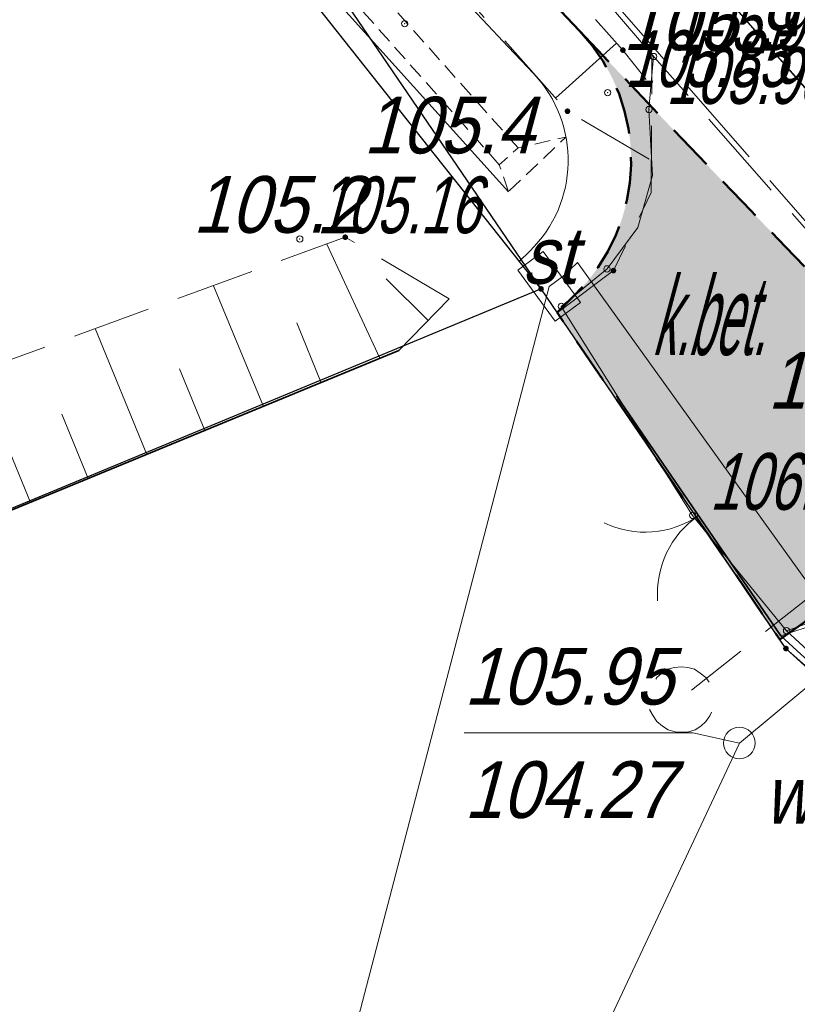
# Model space of a CAD drawing. Extents: x 6530721 to 6531385, y 5978377 to 5979143.
# Tile 40 of 146: x 6531057 to 6531069, y 5978636 to 5978651. Entities that reach past the tile are written whole.
import ezdxf

# ---------------------------------------------------------------- set-up
doc = ezdxf.new("R2010")
doc.units = 0
for name, pattern in [('AB_rokocin 2014-08-13 AC2004$0$1.0_0.5', [1.5, 1, -0.5]), ('AB_rokocin 2014-08-13 AC2004$0$1.5_0.5', [2, 1.5, -0.5]), ('AB_rokocin 2014-08-13 AC2004$0$823-500', [1.75, 1.25, -0.5]), ('AB_rokocin 2014-08-13 AC2004$0$l217_500', [2, 1.5, -0.5]), ('AB_rokocin 2014-08-13 AC2004$0$l219_500', [0]), ('ACAD_ISO02W100', [15, 12, -3]), ('DASHED2', [0.375, 0.25, -0.125]), ('HIDDEN', [0.375, 0.25, -0.125])]:
    doc.linetypes.add(name, pattern=pattern)
for name, color, linetype, lineweight in [('AB-krawędzie', 7, 'ACAD_ISO02W100', 50), ('AB-krawężnik obniżony', 34, 'DASHED2', 50), ('AB-pobocze', 191, 'Continuous', 20), ('AB-pomocnicza', 7, 'Continuous', 15), ('AB-wymiarowa', 7, 'Continuous', 30), ('AB-wyp. kostka betonowa grafitowa', 151, 'Continuous', 15), ('AB-wyp.zjazd kostka betonowa', 191, 'Continuous', 15), ('AB_rokocin 2014-08-13 AC2004$0$203-Punkt załamania granicy działki nie stabilizowany', 7, 'Continuous', 18), ('AB_rokocin 2014-08-13 AC2004$0$217-Granica konturu klasyfikcyjnego', 7, 'Continuous', 18), ('AB_rokocin 2014-08-13 AC2004$0$219-Linia granicy', 7, 'Continuous', 18), ('AB_rokocin 2014-08-13 AC2004$0$432-Jezdnia', 7, 'Continuous', 18), ('AB_rokocin 2014-08-13 AC2004$0$820-Skarpa nieumocniona', 7, 'Continuous', 18), ('AB_rokocin 2014-08-13 AC2004$0$823-Szczyt skarpy nieumocninej', 7, 'Continuous', 18), ('AB_rokocin 2014-08-13 AC2004$0$824-Podnóże skarpy nieumocninej', 7, 'Continuous', 18), ('AB_rokocin 2014-08-13 AC2004$0$905-Brama w ogrodzeniu', 7, 'Continuous', 18), ('AB_rokocin 2014-08-13 AC2004$0$jezdnia (powierzchnia)', 7, 'Continuous', 18), ('AB_rokocin 2014-08-13 AC2004$0$krawężnik (linia)', 7, 'Continuous', 18), ('AB_rokocin 2014-08-13 AC2004$0$kółeczka', 1, 'Continuous', 18), ('AB_rokocin 2014-08-13 AC2004$0$ogrodzenie trwałe (linia)', 7, 'Continuous', 18), ('AB_rokocin 2014-08-13 AC2004$0$ogrodzenie trwałe (powierzchnia)', 7, 'Continuous', 18), ('AB_rokocin 2014-08-13 AC2004$0$przewód elektroenergetyczny (linia)-SEPOD', 7, 'Continuous', 18), ('AB_rokocin 2014-08-13 AC2004$0$przewód kanalizacyjny - projektowany (linia)-SK', 7, 'Continuous', 18), ('AB_rokocin 2014-08-13 AC2004$0$przewód wodociągowy (linia)-SW', 7, 'Continuous', 18), ('AB_rokocin 2014-08-13 AC2004$0$punkt wysokościowy naturalny', 7, 'Continuous', 18), ('AB_rokocin 2014-08-13 AC2004$0$punkt wysokościowy naturalny-Atr2', 7, 'Continuous', 18), ('AB_rokocin 2014-08-13 AC2004$0$punkt wysokościowy sztuczny', 7, 'Continuous', 18), ('AB_rokocin 2014-08-13 AC2004$0$punkt wysokościowy sztuczny-Atr2', 7, 'Continuous', 18), ('AB_rokocin 2014-08-13 AC2004$0$szafa sterownicza (punkt)-SE', 7, 'Continuous', 18), ('AB_rokocin 2014-08-13 AC2004$0$szafa sterownicza (punkt)-SE-Atr17', 7, 'Continuous', 18), ('AB_rokocin 2014-08-13 AC2004$0$wysokosci_asfalt', 7, 'Continuous', 18), ('AB_rokocin 2014-08-13 AC2004$0$właz (punkt)-SW', 7, 'Continuous', 18), ('AB_rokocin 2014-08-13 AC2004$0$właz (punkt)-SW-Atr17', 7, 'Continuous', 18), ('AB_rokocin 2014-08-13 AC2004$0$właz (punkt)-SW-Atr2', 7, 'Continuous', 18), ('AB_rokocin 2014-08-13 AC2004$0$właz (punkt)-SW-Atr3', 7, 'Continuous', 18), ('ARDPLAN-2D-LBAT', 7, 'Continuous', 18), ('ARDPLAN-2D-LR1', 7, 'HIDDEN', 18), ('ARDPLAN-2D-LR2', 7, 'HIDDEN', 18), ('asf', 7, 'Continuous', 18), ('płot', 1, 'Continuous', 18)]:
    doc.layers.add(name, color=color, linetype=linetype, lineweight=lineweight)
doc.styles.add('AB_rokocin 2014-08-13 AC2004$0$Standard', font='txt')
doc.linetypes.add('AB_rokocin 2014-08-13 AC2004$0$902-500', pattern='A,3.75,0,[1,ksztalty.shx,S=0.5,R=0,X=0,Y=0],3.75', length=7.5)

# ---------------------------------------------------------------- blocks, each defined once
blk = doc.blocks.new('AB_rokocin 2014-08-13 AC2004$0$WSP')
at = {"layer": 'AB_rokocin 2014-08-13 AC2004$0$kółeczka', "color": 0, "linetype": 'Continuous'}
blk.add_circle((0, 0), 0.1, dxfattribs=at)
blk = doc.blocks.new('AB_rokocin 2014-08-13 AC2004$0$PW01')
at = {"linetype": 'Continuous', "lineweight": 13}
h = blk.add_hatch(color=0, dxfattribs=at)
edge = h.paths.add_edge_path()
edge.add_arc((0, 0), 0.045, 0, 360)
blk = doc.blocks.new('AB_rokocin 2014-08-13 AC2004$0$US19')
at = {"color": 0, "linetype": 'Continuous', "lineweight": 13}
for p, q in [((-0.5, -0.25), (-0.5, 0.25)), ((-0.5, 0.25), (0.5, 0.25)), ((0.5, -0.25), (0.5, 0.25)), ((-0.5, -0.25), (0.5, -0.25))]:
    blk.add_line(p, q, dxfattribs=at)
blk = doc.blocks.new('AB_rokocin 2014-08-13 AC2004$0$PW02')
at = {"linetype": 'Continuous', "lineweight": 13}
h = blk.add_hatch(color=0, dxfattribs=at)
edge = h.paths.add_edge_path()
edge.add_arc((0, 0), 0.045, 0, 360)
blk = doc.blocks.new('AB_rokocin 2014-08-13 AC2004$0$905')
at = {"color": 0, "linetype": 'Continuous', "lineweight": 0}
for centre, start, end in [((-1.5, 0), 0, 60), ((1.5, 0), 120, 180)]:
    blk.add_arc(centre, 1.5, start, end, dxfattribs=at)
blk = doc.blocks.new('AB_rokocin 2014-08-13 AC2004$0$US22')
at = {"color": 0, "linetype": 'Continuous', "lineweight": 13}
blk.add_circle((0, 0), 0.25, dxfattribs=at)
blk = doc.blocks.new('AB_rokocin 2014-08-13 AC2004$0$203')
at = {"linetype": 'Continuous', "lineweight": 0}
h = blk.add_hatch(color=0, dxfattribs=at)
edge = h.paths.add_edge_path()
edge.add_arc((0, 0), 0.045, 0, 360)
blk = doc.blocks.new('AB_rokocin 2014-08-13 AC2004')
at = {"layer": 'AB_rokocin 2014-08-13 AC2004$0$217-Granica konturu klasyfikcyjnego', "color": 3, "linetype": 'AB_rokocin 2014-08-13 AC2004$0$l217_500', "lineweight": 18, "flags": 128}
for points in [[(6531039.73, 5978683.94), (6531075.42, 5978643.01)], [(6531039.73, 5978683.94), (6531075.42, 5978643.01)], [(6531039.73, 5978683.94), (6531064.84, 5978647.14)], [(6531039.73, 5978683.94), (6531064.84, 5978647.14)], [(6531030.64, 5978632.96), (6531064.84, 5978647.14)], [(6531064.84, 5978647.14), (6531068.73, 5978641.43)], [(6531064.84, 5978647.14), (6531068.73, 5978641.43)], [(6531068.73, 5978641.43), (6531069.49, 5978640.76)]]:
    blk.add_lwpolyline(points, dxfattribs=at)
at = {"layer": 'AB_rokocin 2014-08-13 AC2004$0$219-Linia granicy', "color": 92, "linetype": 'AB_rokocin 2014-08-13 AC2004$0$l219_500', "lineweight": 30, "flags": 128}
for points in [[(6531064.84, 5978647.14), (6531003.58, 5978724.41)], [(6531075.42, 5978643.01), (6531039.73, 5978683.94)], [(6531075.42, 5978643.01), (6531039.73, 5978683.94)], [(6531064.84, 5978647.14), (6531039.73, 5978683.94)], [(6531064.84, 5978647.14), (6531039.73, 5978683.94)], [(6531064.84, 5978647.14), (6531009.36, 5978624.14)], [(6531068.73, 5978641.43), (6531064.84, 5978647.14)], [(6531068.73, 5978641.43), (6531064.84, 5978647.14)], [(6531093.49, 5978618.87), (6531068.73, 5978641.43)]]:
    blk.add_lwpolyline(points, dxfattribs=at)
at = {"layer": 'AB_rokocin 2014-08-13 AC2004$0$820-Skarpa nieumocniona', "color": 252, "linetype": 'Continuous', "lineweight": 18}
for p, q in [((6531066.04, 5978651.04), (6531065.07, 5978650.17)), ((6531062.28, 5978646.04), (6531061.44, 5978647.85)), ((6531063.05, 5978646.64), (6531062.38, 5978647.3)), ((6531060.43, 5978645.27), (6531059.64, 5978647.19)), ((6531061.35, 5978645.65), (6531060.96, 5978646.6)), ((6531058.58, 5978644.51), (6531057.76, 5978646.51)), ((6531056.73, 5978643.75), (6531055.88, 5978645.82)), ((6531059.5, 5978644.89), (6531059.1, 5978645.87)), ((6531057.65, 5978644.13), (6531057.23, 5978645.15))]:
    blk.add_line(p, q, dxfattribs=at)
at = {"layer": 'AB_rokocin 2014-08-13 AC2004$0$823-Szczyt skarpy nieumocninej', "color": 252, "linetype": 'AB_rokocin 2014-08-13 AC2004$0$823-500', "lineweight": 18, "flags": 128}
for points in [[(6531031.5, 5978693.5), (6531044.35, 5978677.13), (6531057.38, 5978660.67), (6531066.14, 5978650.93), (6531066.58, 5978650.37)], [(6531015.6, 5978626.81), (6531020.4, 5978628.39), (6531026.78, 5978631.33), (6531045.09, 5978638.96), (6531062.58, 5978646.16), (6531063.38, 5978646.98)]]:
    blk.add_lwpolyline(points, dxfattribs=at)
at = {"layer": 'AB_rokocin 2014-08-13 AC2004$0$824-Podnóże skarpy nieumocninej', "color": 252, "linetype": 'AB_rokocin 2014-08-13 AC2004$0$823-500', "lineweight": 18, "flags": 128}
for points in [[(6531066.56, 5978649.2), (6531065.26, 5978649.96), (6531056.46, 5978659.86), (6531043.36, 5978676.18), (6531031.5, 5978693.5)], [(6531063.38, 5978646.98), (6531061.73, 5978647.96), (6531043.52, 5978641.3), (6531019.82, 5978630.04), (6531015.6, 5978626.81)]]:
    blk.add_lwpolyline(points, dxfattribs=at)
at = {"layer": 'AB_rokocin 2014-08-13 AC2004$0$jezdnia (powierzchnia)', "color": 252, "linetype": 'AB_rokocin 2014-08-13 AC2004$0$1.5_0.5', "lineweight": 18, "flags": 128}
blk.add_lwpolyline([(6531065.14, 5978646.79), (6531065.99, 5978647.43), (6531066.59, 5978648.67), (6531066.6, 5978650.86), (6531073.93, 5978642.55), (6531071.19, 5978642.49), (6531068.65, 5978641.63)], dxfattribs=at)
at = {"layer": 'AB_rokocin 2014-08-13 AC2004$0$krawężnik (linia)', "color": 252, "linetype": 'AB_rokocin 2014-08-13 AC2004$0$1.5_0.5', "lineweight": 18, "flags": 128}
blk.add_lwpolyline([(6531298.927, 5978448.648), (6531287.37, 5978458.4), (6531270.37, 5978472.52), (6531253.02, 5978487.1), (6531235.13, 5978502.07), (6531218, 5978516.55), (6531200.82, 5978530.83), (6531185.47, 5978543.6), (6531169.49, 5978556.94), (6531153.58, 5978570.32), (6531137.12, 5978583.98), (6531120.57, 5978598.02), (6531104.7, 5978612.02), (6531087.1, 5978628.88), (6531072.14, 5978644.66), (6531057.88, 5978660.99), (6531044.81, 5978677.43), (6531031.41, 5978696.08), (6531019.33, 5978713.34), (6531007.09, 5978730.85), (6530994.02, 5978749.9), (6530984.23, 5978764.08), (6530979.36, 5978771.32), (6530967.75, 5978788.45), (6530955.81, 5978806), (6530943.89, 5978823.43), (6530932.03, 5978840.69), (6530923.54, 5978853.19), (6530919.06, 5978859.93)], dxfattribs=at)
at = {"layer": 'AB_rokocin 2014-08-13 AC2004$0$kółeczka', "color": 7, "linetype": 'ByBlock'}
for p in [(6531062.673, 5978651.351, 105.332), (6531062.673, 5978651.351, 105.332), (6531062.673, 5978651.351, 105.332), (6531066.627, 5978650.829, 105.907), (6531066.627, 5978650.829, 105.907), (6531066.627, 5978650.829, 105.907), (6531065.898, 5978650.255, 105.855), (6531065.898, 5978650.255, 105.855), (6531065.898, 5978650.255, 105.855), (6531066.554, 5978649.987, 105.976), (6531066.554, 5978649.987, 105.976), (6531066.554, 5978649.987, 105.976), (6531061.009, 5978647.933, 105.161), (6531061.009, 5978647.933, 105.161), (6531061.009, 5978647.933, 105.161), (6531065.888, 5978647.457, 106.036), (6531065.888, 5978647.457, 106.036), (6531065.888, 5978647.457, 106.036), (6531065.162, 5978646.862, 106.063), (6531065.162, 5978646.862, 106.063), (6531065.162, 5978646.862, 106.063), (6531067.247, 5978643.543, 106.052), (6531067.247, 5978643.543, 106.052), (6531067.247, 5978643.543, 106.052), (6531068.739, 5978641.713, 106.049), (6531068.739, 5978641.713, 106.049), (6531068.739, 5978641.713, 106.049)]:
    blk.add_point(p, dxfattribs=at)
at = {"layer": 'AB_rokocin 2014-08-13 AC2004$0$kółeczka', "color": 1, "linetype": 'ByBlock'}
for p in [(6531062.673, 5978651.351, 105.332), (6531066.627, 5978650.829, 105.907), (6531065.898, 5978650.255, 105.855), (6531066.554, 5978649.987, 105.976), (6531061.009, 5978647.933, 105.161), (6531065.888, 5978647.457, 106.036), (6531065.162, 5978646.862, 106.063), (6531067.247, 5978643.543, 106.052), (6531068.739, 5978641.713, 106.049)]:
    blk.add_point(p, dxfattribs=at)
at = {"layer": 'AB_rokocin 2014-08-13 AC2004$0$ogrodzenie trwałe (linia)', "color": 252, "linetype": 'AB_rokocin 2014-08-13 AC2004$0$902-500', "lineweight": 35, "flags": 128}
for points in [[(6531062.58, 5978646.16), (6531045.09, 5978638.96), (6531026.78, 5978631.33)], [(6531068.65, 5978641.63), (6531078.53, 5978632.58)]]:
    blk.add_lwpolyline(points, dxfattribs=at)
at = {"layer": 'AB_rokocin 2014-08-13 AC2004$0$ogrodzenie trwałe (powierzchnia)', "color": 7, "linetype": 'Continuous', "lineweight": 35, "flags": 128}
blk.add_lwpolyline([(6531066.04, 5978645.44), (6531068.65, 5978641.63)], dxfattribs=at)
at = {"layer": 'AB_rokocin 2014-08-13 AC2004$0$przewód elektroenergetyczny (linia)-SEPOD', "color": 1, "linetype": 'Continuous', "lineweight": 18, "flags": 128}
for points in [[(6531137.71, 5978789.05), (6531137.65, 5978788.58), (6531140.19, 5978787.25), (6531147.51, 5978782.89), (6531124.17, 5978737.93), (6531098.63, 5978689.29), (6531077.41, 5978650.33), (6531069.84, 5978641.41), (6531065.42, 5978647.56), (6531065.19, 5978647.34), (6531064.97, 5978647.18)], [(6531059.54, 5978626.38), (6531064.97, 5978647.18)]]:
    blk.add_lwpolyline(points, dxfattribs=at)
at = {"layer": 'AB_rokocin 2014-08-13 AC2004$0$przewód kanalizacyjny - projektowany (linia)-SK', "color": 32, "linetype": 'AB_rokocin 2014-08-13 AC2004$0$1.0_0.5', "lineweight": 18, "flags": 128}
blk.add_lwpolyline([(6531067.23, 5978640.77), (6531078.4, 5978649.59)], dxfattribs=at)
blk.add_lwpolyline([(6531067.38, 5978640.2), (6531067.29, 5978640.14), (6531067.18, 5978640.11), (6531067.07, 5978640.1), (6531066.97, 5978640.11), (6531066.86, 5978640.14), (6531066.77, 5978640.2), (6531066.68, 5978640.27), (6531066.62, 5978640.36), (6531066.57, 5978640.45), (6531066.55, 5978640.56), (6531066.55, 5978640.67), (6531066.57, 5978640.78), (6531066.62, 5978640.88), (6531066.68, 5978640.97), (6531066.76, 5978641.04), (6531066.85, 5978641.1), (6531066.96, 5978641.13), (6531067.07, 5978641.14), (6531067.17, 5978641.13), (6531067.28, 5978641.1), (6531067.37, 5978641.04), (6531067.46, 5978640.97), (6531067.52, 5978640.88), (6531067.57, 5978640.79), (6531067.59, 5978640.68), (6531067.59, 5978640.57), (6531067.57, 5978640.46), (6531067.52, 5978640.36), (6531067.46, 5978640.27)], close=True, dxfattribs=at)
at = {"layer": 'AB_rokocin 2014-08-13 AC2004$0$przewód wodociągowy (linia)-SW', "color": 5, "linetype": 'Continuous', "lineweight": 18, "flags": 128}
for points in [[(6531067.99, 5978639.93), (6531071.83, 5978643.12), (6531078.74, 5978648.86), (6531081.63, 5978651.27)], [(6531061, 5978625.03), (6531067.99, 5978639.93)]]:
    blk.add_lwpolyline(points, dxfattribs=at)
at = {"layer": 'AB_rokocin 2014-08-13 AC2004$0$właz (punkt)-SW-Atr2', "color": 5, "linetype": 'ByBlock', "flags": 128}
blk.add_lwpolyline([(6531067.99, 5978639.93), (6531067.25, 5978640.09), (6531063.619, 5978640.09)], dxfattribs=at)
at = {"layer": 'AB_rokocin 2014-08-13 AC2004$0$203-Punkt załamania granicy działki nie stabilizowany', "color": 7, "linetype": 'Continuous', "lineweight": 18, "rotation": 171.887}
for p in [(6531064.84, 5978647.14), (6531068.73, 5978641.43)]:
    blk.add_blockref('AB_rokocin 2014-08-13 AC2004$0$203', p, dxfattribs=at)
at = {"layer": 'AB_rokocin 2014-08-13 AC2004$0$905-Brama w ogrodzeniu', "color": 252, "linetype": 'Continuous', "lineweight": 35, "rotation": 124.413}
blk.add_blockref('AB_rokocin 2014-08-13 AC2004$0$905', (6531067.34, 5978643.54), dxfattribs=at)
at = {"layer": 'AB_rokocin 2014-08-13 AC2004$0$kółeczka', "color": 252, "linetype": 'Continuous', "xscale": 0.5, "yscale": 0.5, "zscale": 0.5}
for p in [(6531062.673, 5978651.351), (6531066.627, 5978650.829), (6531065.898, 5978650.255), (6531066.554, 5978649.987), (6531061.009, 5978647.933), (6531065.888, 5978647.457), (6531065.162, 5978646.862), (6531067.247, 5978643.543), (6531068.739, 5978641.713)]:
    blk.add_blockref('AB_rokocin 2014-08-13 AC2004$0$WSP', p, dxfattribs=at)
at = {"layer": 'AB_rokocin 2014-08-13 AC2004$0$punkt wysokościowy naturalny', "color": 7, "linetype": 'Continuous', "lineweight": 13}
for p in [(6531066.14, 5978650.93), (6531065.26, 5978649.96), (6531061.73, 5978647.96)]:
    blk.add_blockref('AB_rokocin 2014-08-13 AC2004$0$PW01', p, dxfattribs=at)
at = {"layer": 'AB_rokocin 2014-08-13 AC2004$0$punkt wysokościowy sztuczny', "color": 7, "linetype": 'Continuous', "lineweight": 13}
blk.add_blockref('AB_rokocin 2014-08-13 AC2004$0$PW02', (6531065.99, 5978647.43), dxfattribs=at)
at = {"layer": 'AB_rokocin 2014-08-13 AC2004$0$szafa sterownicza (punkt)-SE', "color": 7, "linetype": 'Continuous', "lineweight": 18, "rotation": 126.384}
blk.add_blockref('AB_rokocin 2014-08-13 AC2004$0$US19', (6531064.97, 5978647.18), dxfattribs=at)
at = {"layer": 'AB_rokocin 2014-08-13 AC2004$0$właz (punkt)-SW', "color": 7, "linetype": 'Continuous', "lineweight": 18}
blk.add_blockref('AB_rokocin 2014-08-13 AC2004$0$US22', (6531067.99, 5978639.93), dxfattribs=at)
at = {"layer": 'AB_rokocin 2014-08-13 AC2004$0$432-Jezdnia', "color": 7, "linetype": 'Continuous', "lineweight": 20, "style": 'AB_rokocin 2014-08-13 AC2004$0$Standard', "oblique": 15, "width": 0.438}
blk.add_text('k.bet.', height=1.25, dxfattribs=at).set_placement((6531066.6, 5978646.09))
at = {"layer": 'AB_rokocin 2014-08-13 AC2004$0$punkt wysokościowy naturalny-Atr2', "color": 252, "linetype": 'ByBlock', "lineweight": 20, "style": 'AB_rokocin 2014-08-13 AC2004$0$Standard', "oblique": 15, "width": 0.9}
for s, p in [('105.9', (6531066.14, 5978650.93)), ('105.4', (6531062.02, 5978649.29)), ('105.2', (6531059.31, 5978648.03))]:
    blk.add_text(s, height=0.9, dxfattribs=at).set_placement(p)
at = {"layer": 'AB_rokocin 2014-08-13 AC2004$0$punkt wysokościowy sztuczny-Atr2', "color": 252, "linetype": 'ByBlock', "lineweight": 20, "style": 'AB_rokocin 2014-08-13 AC2004$0$Standard', "oblique": 15, "width": 0.9}
blk.add_text('105.94', height=0.9, dxfattribs=at).set_placement((6531068.44, 5978645.24))
at = {"layer": 'AB_rokocin 2014-08-13 AC2004$0$szafa sterownicza (punkt)-SE-Atr17', "color": 7, "linetype": 'ByBlock', "lineweight": 20, "style": 'AB_rokocin 2014-08-13 AC2004$0$Standard', "oblique": 15, "width": 0.9}
blk.add_text('st', height=0.9, dxfattribs=at).set_placement((6531064.54, 5978647.22))
at = {"layer": 'AB_rokocin 2014-08-13 AC2004$0$wysokosci_asfalt', "color": 252, "linetype": 'ByBlock', "lineweight": 20, "style": 'AB_rokocin 2014-08-13 AC2004$0$Standard', "oblique": 15, "width": 0.7}
for s, p in [('105.91', (6531066.897, 5978650.919)), ('105.85', (6531066.168, 5978650.345)), ('105.98', (6531066.824, 5978650.077)), ('105.16', (6531061.279, 5978648.023)), ('106.05', (6531067.517, 5978643.633))]:
    blk.add_text(s, height=0.9, dxfattribs=at).set_placement(p)
at = {"layer": 'AB_rokocin 2014-08-13 AC2004$0$właz (punkt)-SW-Atr17', "color": 5, "linetype": 'ByBlock', "lineweight": 20, "style": 'AB_rokocin 2014-08-13 AC2004$0$Standard', "oblique": 15, "width": 0.9}
blk.add_text('w', height=0.9, dxfattribs=at).set_placement((6531068.38, 5978638.65))
at = {"layer": 'AB_rokocin 2014-08-13 AC2004$0$właz (punkt)-SW-Atr2', "color": 5, "linetype": 'ByBlock', "lineweight": 20, "style": 'AB_rokocin 2014-08-13 AC2004$0$Standard', "oblique": 15, "width": 0.9}
blk.add_text('105.95', height=0.9, dxfattribs=at).set_placement((6531063.619, 5978640.54))
at = {"layer": 'AB_rokocin 2014-08-13 AC2004$0$właz (punkt)-SW-Atr3', "color": 5, "linetype": 'ByBlock', "lineweight": 20, "style": 'AB_rokocin 2014-08-13 AC2004$0$Standard', "oblique": 15, "width": 0.9}
blk.add_text('104.27', height=0.9, dxfattribs=at).set_placement((6531063.619, 5978638.74))

msp = doc.modelspace()

# ---------------------------------------------------------------- hatches: boundary and pattern name
at = {"layer": 'AB-wyp. kostka betonowa grafitowa'}
msp.add_hatch(color=256, dxfattribs=at).paths.add_polyline_path([(6531079.164, 5978645.021), (6531078.148, 5978646.041, -0.008278), (6531066.737, 5978657.909, 0.504229), (6531076.324, 5978658.992), (6531078.056, 5978661.988), (6531082.385, 5978659.485), (6531078.212, 5978652.268, 0.339682)])
at = {"layer": 'AB-wyp.zjazd kostka betonowa'}
msp.add_hatch(color=256, dxfattribs=at).paths.add_polyline_path([(6531065.451, 5978651.238, -0.410766), (6531065.357, 5978647.022), (6531065.094, 5978646.767), (6531068.632, 5978641.574, -0.371364), (6531075.151, 5978641.254), (6531074.247, 5978642.164, -0.006284)])

# ---------------------------------------------------------------- next in the draw order: block references
at = {"layer": 'AB-wymiarowa'}
msp.add_blockref('AB_rokocin 2014-08-13 AC2004', (0, 0), dxfattribs=at)

# ---------------------------------------------------------------- next in the draw order: linework, layer by layer
at = {"layer": 'AB-krawędzie', "ltscale": 0.1}
msp.add_lwpolyline([(6531065.451, 5978651.238, -0.037665), (6531017.778, 5978709.961), (6531017.11, 5978710.924)], format="xyb", dxfattribs=at)
at = {"layer": 'AB-krawężnik obniżony', "ltscale": 3, "flags": 128}
for points in [[(6531075.35, 5978641.054, 0.387532), (6531068.632, 5978641.574), (6531065.094, 5978646.767), (6531065.357, 5978647.022, 0.410766), (6531065.451, 5978651.238)], [(6531075.35, 5978641.091), (6531074.247, 5978642.164, -0.006284), (6531065.451, 5978651.238)]]:
    msp.add_lwpolyline(points, format="xyb", dxfattribs=at)
at = {"layer": 'AB-pobocze', "ltscale": 3}
for points in [[(6531064.725, 5978650.552, -0.037665), (6531016.957, 5978709.391), (6531016.302, 5978710.335)], [(6531064.493, 5978647.577), (6531064.662, 5978647.741, 0.410766), (6531064.725, 5978650.552)]]:
    msp.add_lwpolyline(points, format="xyb", dxfattribs=at)
at = {"layer": 'AB-pomocnicza', "flags": 128}
msp.add_lwpolyline([(6531079.149, 5978645.037), (6531078.148, 5978646.041, -0.008278), (6531066.737, 5978657.909)], format="xyb", dxfattribs=at)
at = {"layer": 'ARDPLAN-2D-LBAT', "flags": 128}
msp.add_lwpolyline([(6531064.323, 5978648.683), (6531061.012, 5978652.352), (6531057.191, 5978656.789), (6531055.235, 5978659.144), (6531052.272, 5978662.469), (6531049.338, 5978665.819), (6531046.439, 5978669.199), (6531043.504, 5978672.3), (6531040.49, 5978675.609), (6531037.279, 5978679.49), (6531034.243, 5978683.464), (6531032.3, 5978685.952), (6531029.299, 5978690.119), (6531025.77, 5978694.439), (6531022.362, 5978698.854), (6531019.001, 5978703.306), (6531015.761, 5978707.846)], dxfattribs=at)
at = {"layer": 'ARDPLAN-2D-LR1', "flags": 128}
for points in [[(6531064.476, 5978649.377), (6531052.578, 5978662.739), (6531049.648, 5978666.088), (6531037.783, 5978679.895)], [(6531064.323, 5978648.683), (6531064.177, 5978649.111), (6531064.476, 5978649.377), (6531065.236, 5978649.55), (6531064.323, 5978648.683)]]:
    msp.add_lwpolyline(points, dxfattribs=at)
at = {"layer": 'ARDPLAN-2D-LR2', "flags": 128}
msp.add_lwpolyline([(6531064.177, 5978649.111), (6531052.278, 5978662.474), (6531049.346, 5978665.826), (6531037.471, 5978679.644)], dxfattribs=at)
at = {"layer": 'asf', "lineweight": 18, "flags": 128}
msp.add_lwpolyline([(6531085.665, 5978630.32), (6531076.384, 5978639.997), (6531073.994, 5978642.577), (6531073.12, 5978642.537), (6531071.944, 5978642.544), (6531070.649, 5978642.382), (6531068.739, 5978641.713), (6531067.247, 5978643.543), (6531065.162, 5978646.862), (6531065.888, 5978647.457), (6531066.375, 5978648.112), (6531066.609, 5978648.94), (6531066.554, 5978649.987), (6531066.627, 5978650.829), (6531057.661, 5978661.293), (6531049.197, 5978671.691), (6531041.036, 5978682.523), (6531033.268, 5978693.152), (6531027.974, 5978701.029), (6531018.294, 5978714.684), (6531010.213, 5978726.099), (6531002.46, 5978737.096), (6530994.891, 5978748.504)], dxfattribs=at)
at = {"layer": 'płot', "lineweight": 18, "flags": 128}
msp.add_lwpolyline([(6531093.446, 5978618.963), (6531068.739, 5978641.713)], dxfattribs=at)

doc.saveas('drawing.dxf')
